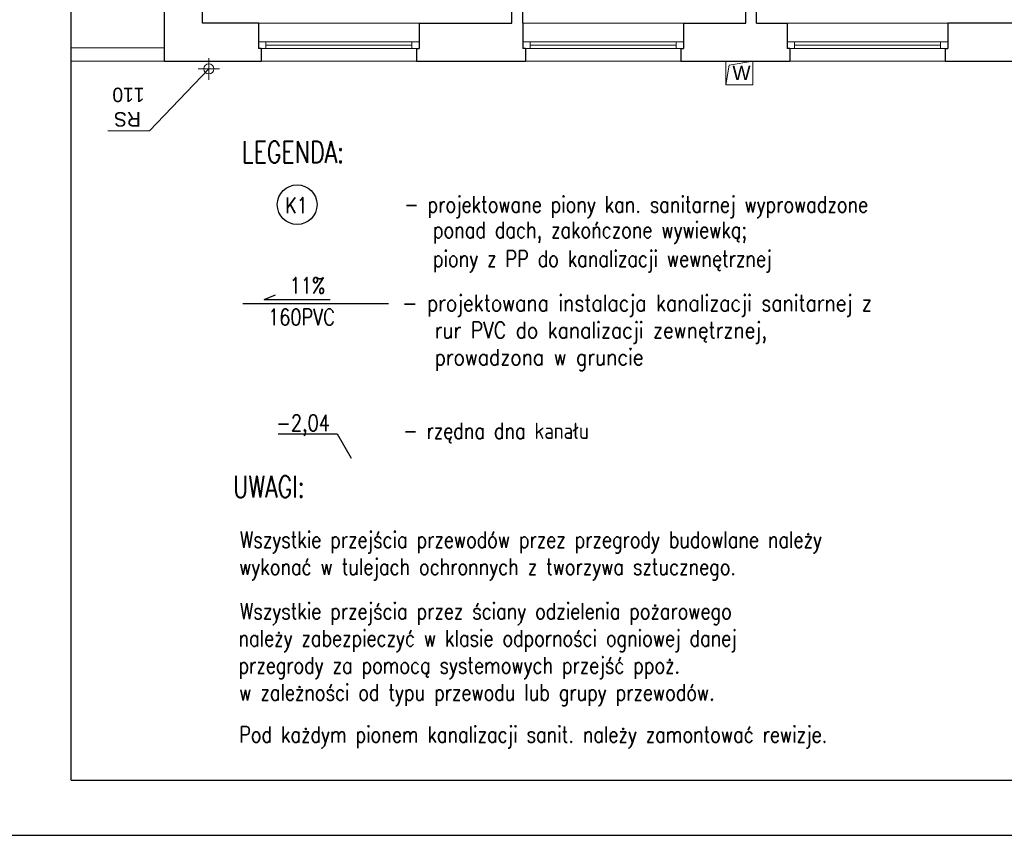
# Model space of a CAD drawing. Extents: x -220312 to -8310, y -91840 to 81907.
# Tile 81 of 128: x -137187 to -126275, y -18591 to -9555. Entities that reach past the tile are written whole.
import ezdxf
from ezdxf.enums import TextEntityAlignment as Align

# ---------------------------------------------------------------- set-up
doc = ezdxf.new("R2010")
doc.units = 0
doc.header["$MEASUREMENT"] = 0
doc.set_wipeout_variables(frame=1)
doc.linetypes.add('Hidden Line', pattern=[50, 25, -25])
doc.linetypes.add('Kreski i kropki', pattern=[450, 250, -100, 0, -100])
for name, color, linetype, lineweight in [('#IS_kanS', 34, 'Continuous', 30), ('#kan.san', 34, 'Continuous', 30), ('#ks', 34, 'Continuous', 30), ('INWENT KONST. DREWNIANA_Nr_Pióra__20', 1, 'Continuous', 100), ('INWENT OPISY_Nr_Pióra__21', 7, 'Continuous', 9), ('INWENT RURY SPUSTOWE_Nr_Pióra__21', 7, 'Continuous', 9), ('INWENT WYPOSAŻENIE_Nr_Pióra__21', 7, 'Continuous', 9), ('INWENT. OKNA_Nr_Pióra__5', 7, 'Continuous', 13), ('INWENT.ŚCIANY_Nr_Pióra__1', 7, 'Continuous', 25), ('INWENT.ŚCIANY_Nr_Pióra__5', 7, 'Continuous', 13), ('Istniejące schody_Nr_Pióra__101', 8, 'Continuous', 13), ('PODKŁAD', 252, 'Continuous', 35), ('RAMKA', 255, 'Continuous', 35)]:
    doc.layers.add(name, color=color, linetype=linetype, lineweight=lineweight)
for name, color, linetype in [('#IS_opisy', 7, 'Continuous'), ('#kan_san-op', 34, 'Continuous'), ('#opisy', 252, 'Continuous'), ('_opis', 3, 'Continuous'), ('_TABELA', 7, 'Continuous'), ('IS kan. pion', 3, 'Continuous')]:
    doc.layers.add(name, color=color, linetype=linetype)
doc.styles.add('GENERATED_STYLE_6', font='txt')
doc.styles.add('ROMANS', font='romans.shx', dxfattribs={"width": 0.85, "height": 0.11})

# ---------------------------------------------------------------- blocks, each defined once
blk = doc.blocks.new('parter')
at = {"layer": 'INWENT KONST. DREWNIANA_Nr_Pióra__20', "color": 252, "linetype": 'Kreski i kropki'}
blk.add_line((-187936, -13999), (-191082, -14019), dxfattribs=at)
at = {"layer": 'INWENT RURY SPUSTOWE_Nr_Pióra__21', "color": 252, "linetype": 'Continuous'}
for p, q in [((-196762, -9980), (-196762, -10220)), ((-197418, -10787), (-196762, -10100)), ((-196642, -10100), (-196882, -10100)), ((-197880, -10787), (-197418, -10787))]:
    blk.add_line(p, q, dxfattribs=at)
blk.add_circle((-196762, -10100), 55, dxfattribs=at)
at = {"layer": 'INWENT WYPOSAŻENIE_Nr_Pióra__21', "color": 252, "linetype": 'Continuous'}
for p, q in [((-190732, -10015), (-191032, -10015)), ((-191032, -10015), (-191032, -10275)), ((-190996, -10060), (-190732, -10015)), ((-190732, -10275), (-190732, -10015)), ((-191032, -10275), (-190996, -10060)), ((-191032, -10275), (-190732, -10275))]:
    blk.add_line(p, q, dxfattribs=at)
at = {"layer": 'INWENT. OKNA_Nr_Pióra__5', "color": 252, "linetype": 'Continuous'}
for p, q in [((-194432, -9595), (-196212, -9595)), ((-191502, -9595), (-193282, -9595)), ((-188572, -9595), (-190352, -9595)), ((-194432, -9800), (-196212, -9800)), ((-196132, -9800), (-196132, -9875)), ((-194512, -9800), (-194512, -9875)), ((-191502, -9800), (-193282, -9800)), ((-193202, -9800), (-193202, -9875)), ((-191582, -9800), (-191582, -9875)), ((-188572, -9800), (-190352, -9800)), ((-190272, -9800), (-190272, -9875)), ((-188652, -9800), (-188652, -9875)), ((-194432, -9875), (-196212, -9875)), ((-194512, -9838), (-196132, -9838)), ((-191502, -9875), (-193282, -9875)), ((-191582, -9838), (-193202, -9838)), ((-188572, -9875), (-190352, -9875)), ((-188652, -9838), (-190272, -9838)), ((-194462, -10015), (-196182, -10015)), ((-191532, -10015), (-193252, -10015)), ((-188602, -10015), (-190322, -10015))]:
    blk.add_line(p, q, dxfattribs=at)
at = {"layer": 'INWENT.ŚCIANY_Nr_Pióra__1', "color": 252, "linetype": 'Continuous'}
for p, q in [((-193402, -9595), (-193402, -5105)), ((-197252, -10015), (-197252, -5275)), ((-193282, -9595), (-193282, -5865)), ((-190812, -9595), (-190812, -5865)), ((-196832, -9595), (-196832, -5995)), ((-190692, -9595), (-190692, -6435)), ((-196212, -9595), (-196832, -9595)), ((-196212, -9595), (-196212, -9875)), ((-194432, -9595), (-194432, -9875)), ((-194432, -9595), (-193402, -9595)), ((-193282, -9595), (-193282, -9875)), ((-191502, -9595), (-191502, -9875)), ((-191502, -9595), (-190812, -9595)), ((-190692, -9595), (-190352, -9595)), ((-190352, -9595), (-190352, -9875)), ((-188572, -9595), (-188572, -9875)), ((-187692, -9595), (-188572, -9595)), ((-196182, -9875), (-196212, -9875)), ((-196182, -9875), (-196182, -10015)), ((-194462, -9875), (-194462, -10015)), ((-194462, -9875), (-194432, -9875)), ((-193252, -9875), (-193282, -9875)), ((-193252, -9875), (-193252, -10015)), ((-191532, -9875), (-191532, -10015)), ((-191532, -9875), (-191502, -9875)), ((-190322, -9875), (-190352, -9875)), ((-190322, -9875), (-190322, -10015)), ((-188602, -9875), (-188602, -10015)), ((-188602, -9875), (-188572, -9875)), ((-197252, -10015), (-196182, -10015)), ((-194462, -10015), (-193252, -10015)), ((-191532, -10015), (-190322, -10015)), ((-188602, -10015), (-187372, -10015))]:
    blk.add_line(p, q, dxfattribs=at)
at = {"layer": 'INWENT.ŚCIANY_Nr_Pióra__5', "color": 252, "linetype": 'Continuous'}
for p, q in [((-198742, -7545), (-198742, -10015)), ((-198592, -7695), (-198592, -9865)), ((-198466, -7899), (-198592, -9865)), ((-198592, -9865), (-197252, -9865)), ((-198742, -10015), (-197252, -10015))]:
    blk.add_line(p, q, dxfattribs=at)
at = {"layer": 'Istniejące schody_Nr_Pióra__101', "color": 252, "linetype": 'Hidden Line'}
for p, q in [((-187552, -16465), (-191052, -16465)), ((-187182, -16715), (-191052, -16715))]:
    blk.add_line(p, q, dxfattribs=at)
at = {"layer": 'INWENT OPISY_Nr_Pióra__21', "color": 252, "linetype": 'Continuous', "style": 'GENERATED_STYLE_6'}
blk.add_text('W', height=160, dxfattribs=at).set_placement((-190959, -10223))
for s, p in [('dz. nr 375/3', (-190159, -13967)), ('dz. nr 375/5', (-190155, -14461))]:
    blk.add_text(s, height=300, rotation=0.4183, dxfattribs=at).set_placement(p)
at = {"layer": 'INWENT RURY SPUSTOWE_Nr_Pióra__21', "color": 252, "linetype": 'Continuous', "style": 'GENERATED_STYLE_6'}
for s, p in [('110', (-197474, -10308)), ('RS', (-197516, -10579))]:
    blk.add_text(s, height=160, rotation=180, dxfattribs=at).set_placement(p)
blk = doc.blocks.new('A$C382C6C0C')
at = {"layer": '#ks', "color": 7, "lineweight": -3}
for p, q in [((0, -2848), (0, 0)), ((0, -2848), (3890.5, -2848)), ((-248.5, -2909), (3951.5, -2909))]:
    blk.add_line(p, q, dxfattribs=at)
blk = doc.blocks.new('A$C689C700D')
at = {"layer": '#ks', "color": 1, "lineweight": 35, "xscale": 10, "yscale": 10, "zscale": 10}
blk.add_blockref('A$C382C6C0C', (-37653, 28364), dxfattribs=at)

msp = doc.modelspace()

# ---------------------------------------------------------------- block references
at = {"layer": 'PODKŁAD'}
msp.add_blockref('parter', (61671, 0), dxfattribs=at)

# ---------------------------------------------------------------- next in the draw order: wipeouts: each hides what was drawn before it
at = {"ltscale": 10}
msp.add_wipeout([(-136615, -17981), (-136615, -10801), (-126029, -10941), (-125837, -17981)], dxfattribs=at).dxf.layer = '#kan_san-op'

# ---------------------------------------------------------------- next in the draw order: linework, layer by layer
at = {"layer": '#kan.san', "color": 34}
msp.add_line((-134715, -12701), (-133099, -12701), dxfattribs=at)
at = {"layer": '#kan_san-op', "color": 7}
for p, q in [((-134322, -14143), (-133670, -14143)), ((-133670, -14143), (-133513, -14414))]:
    msp.add_line(p, q, dxfattribs=at)
at = {"color": 7}
for q in [(-134351, -12605), (-133748, -12656)]:
    msp.add_line((-134478, -12656), q, dxfattribs=at)
at = {"layer": '_opis', "color": 7}
msp.add_circle((-134112, -11604), 220, dxfattribs=at)

# ---------------------------------------------------------------- next in the draw order: texts
at = {"layer": '#IS_kanS', "color": 7, "style": 'ROMANS', "width": 0.8}
msp.add_text('K1', height=175.6, dxfattribs=at).set_placement((-134120, -11612), align=Align.MIDDLE_CENTER)
at = {"layer": '#IS_opisy', "insert": (-132948, -12604), "char_height": 180, "width": 5736.89, "attachment_point": 1, "style": 'ROMANS'}
msp.add_mtext('\\pxi-2,l2;- projektowana instalacja kanalizacji sanitarnej z rur PVC do kanalizacji zewnętrznej, prowadzona w gruncie ', dxfattribs=at)
at = {"layer": '#opisy', "color": 7, "style": 'ROMANS', "width": 0.8}
msp.add_text('- rzędna dna kanału', height=180, dxfattribs=at).set_placement((-132937, -14200))
at = {"layer": '_opis', "color": 3, "style": 'ROMANS', "width": 0.8}
for s, p in [('11%%%', (-133998, -12500)), ('160PVC', (-134064, -12850))]:
    msp.add_text(s, height=180, rotation=359.9678, dxfattribs=at).set_placement(p, align=Align.MIDDLE_CENTER)
msp.add_text('-2,04', height=180, rotation=359.9678, dxfattribs=at).set_placement((-134342, -14112))
at = {"layer": '_opis', "color": 7, "style": 'ROMANS', "width": 0.8}
for s, p in [('Wszystkie przejścia przewodów przez przegrody budowlane należy', (-134745, -15406)), ('wykonać w tulejach ochronnych z tworzywa sztucznego.', (-134754, -15706)), ('Wszystkie przejścia przez ściany odzielenia pożarowego', (-134745, -16198)), ('należy zabezpieczyć w klasie odporności ogniowej danej', (-134762, -16498)), ('przegrody za pomocą systemowych przejść ppoż. ', (-134762, -16798)), ('w zależności od typu przewodu lub grupy przewodów.', (-134754, -17098)), ('Pod każdym pionem kanalizacji sanit. należy zamontować rewizje.', (-134754, -17564))]:
    msp.add_text(s, height=180, dxfattribs=at).set_placement(p)
at = {"layer": '_TABELA', "color": 7, "style": 'ROMANS', "width": 0.75}
for s, p in [('LEGENDA:', (-134726, -11142)), ('UWAGI:', (-134823, -14850))]:
    msp.add_text(s, height=240, dxfattribs=at).set_placement(p)
at = {"layer": 'IS kan. pion', "color": 7, "style": 'ROMANS', "width": 0.8}
for s, p in [('- projektowane piony kan. sanitarnej wyprowadzone', (-132925, -11692)), ('ponad dach, zakończone wywiewką;  ', (-132606, -11974)), ('piony z PP do kanalizacji wewnętrznej', (-132606, -12293))]:
    msp.add_text(s, height=180, dxfattribs=at).set_placement(p)

# ---------------------------------------------------------------- next in the draw order: wipeouts: each hides what was drawn before it
at = {"ltscale": 10}
msp.add_wipeout([(-139100, 11109), (-136615, 10499), (-136615, -17981), (-97710, -17981), (-97100, -18591), (-139100, -18591)], dxfattribs=at).dxf.layer = '#kan_san-op'

# ---------------------------------------------------------------- next in the draw order: block references
at = {"layer": 'RAMKA'}
msp.add_blockref('A$C689C700D', (-98962, -17865), dxfattribs=at)

doc.saveas('drawing.dxf')
